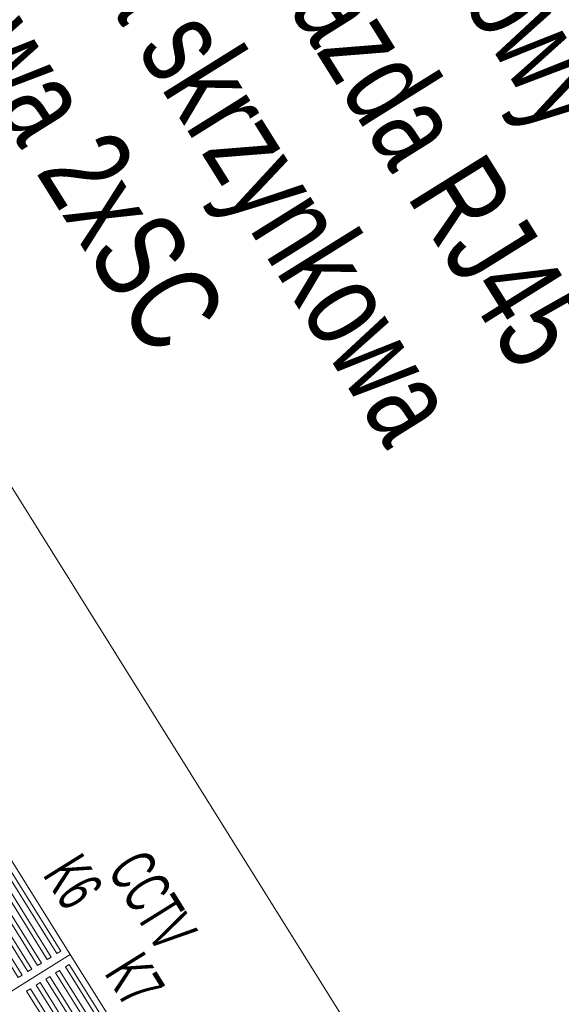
# Model space of a CAD drawing. Header units: metres. Extents: x 0 to 8443948, y 0 to 5887002.
# Tile 236 of 256: x 8443863 to 8443870, y 5886674 to 5886688. Entities that reach past the tile are written whole.
import ezdxf
from ezdxf.enums import TextEntityAlignment as Align

# ---------------------------------------------------------------- set-up
doc = ezdxf.new("R2010")
doc.units = ezdxf.units.M
doc.header["$MEASUREMENT"] = 0
doc.linetypes.add('DASHED', pattern=[19.05, 12.7, -6.35])
doc.layers.get('0').update_dxf_attribs({"color": 250, "linetype": 'CONTINUOUS', "lineweight": 5})
doc.layers.add('RACK', color=7, linetype='CONTINUOUS', lineweight=5, transparency=0.75)
doc.layers.add('światłowód', color=7, linetype='DASHED', lineweight=30)
doc.styles.add('romans', font='romans.shx')
doc.styles.get("Standard").update_dxf_attribs({"font": 'Working1250', "width": 0.75})

# ---------------------------------------------------------------- blocks, each defined once
blk = doc.blocks.new('RJ45DIN')
at = {"color": 0, "linetype": 'Continuous'}
for p, q in [((5460.15, 2751.09), (5459.2, 2751.09)), ((5460.15, 2751.09), (5459.2, 2751.09)), ((5459.2, 2749.18), (5459.2, 2751.09)), ((5459.2, 2749.18), (5459.2, 2751.09)), ((5459.2, 2749.18), (5460.15, 2749.18)), ((5459.2, 2749.18), (5460.15, 2749.18)), ((5460.15, 2749.18), (5460.15, 2751.09)), ((5460.15, 2749.18), (5460.15, 2751.09)), ((5472.73, 2751.09), (5472.73, 2749.18)), ((5473.69, 2751.09), (5472.73, 2751.09)), ((5472.73, 2751.09), (5472.73, 2749.18)), ((5473.69, 2751.09), (5472.73, 2751.09)), ((5472.73, 2749.18), (5473.69, 2749.18)), ((5472.73, 2749.18), (5473.69, 2749.18)), ((5473.69, 2749.18), (5473.69, 2751.09)), ((5473.69, 2749.18), (5473.69, 2751.09)), ((5460.15, 2742.81), (5459.2, 2742.81)), ((5460.15, 2742.81), (5459.2, 2742.81)), ((5459.2, 2740.89), (5459.2, 2742.81)), ((5459.2, 2740.89), (5459.2, 2742.81)), ((5460.15, 2740.89), (5460.15, 2742.81)), ((5460.15, 2740.89), (5460.15, 2742.81)), ((5472.73, 2742.81), (5472.73, 2740.89)), ((5473.69, 2742.81), (5472.73, 2742.81)), ((5472.73, 2742.81), (5472.73, 2740.89)), ((5473.69, 2742.81), (5472.73, 2742.81)), ((5473.69, 2740.89), (5473.69, 2742.81)), ((5473.69, 2740.89), (5473.69, 2742.81)), ((5459.2, 2740.89), (5460.15, 2740.89)), ((5459.2, 2740.89), (5460.15, 2740.89)), ((5472.73, 2740.89), (5473.69, 2740.89)), ((5472.73, 2740.89), (5473.69, 2740.89))]:
    blk.add_line(p, q, dxfattribs=at)
at = {"color": 0}
for points in [[(5453.04, 2792.07), (5453.04, 2710.67), (5479.84, 2710.67), (5479.84, 2792.07), (5453.04, 2792.07)], [(5453.04, 2765.57), (5479.84, 2765.57)], [(5453.04, 2763.57), (5479.84, 2763.57)], [(5455.04, 2754.67), (5477.84, 2754.67), (5477.84, 2737.32), (5455.04, 2737.32), (5455.04, 2754.67)], [(5453.04, 2728.57), (5479.84, 2728.57)], [(5453.04, 2726.57), (5479.84, 2726.57)], [(5453.04, 2712.67), (5479.84, 2712.67)]]:
    blk.add_lwpolyline(points, dxfattribs=at)
for points in [[(5454.78, 2790.72), (5478.11, 2790.72), (5478.11, 2789.72), (5454.78, 2789.72)], [(5454.78, 2788.22), (5478.11, 2788.22), (5478.11, 2787.22), (5454.78, 2787.22)], [(5454.78, 2785.72), (5478.11, 2785.72), (5478.11, 2784.72), (5454.78, 2784.72)], [(5454.78, 2783.22), (5478.11, 2783.22), (5478.11, 2782.22), (5454.78, 2782.22)], [(5454.78, 2780.72), (5478.11, 2780.72), (5478.11, 2779.72), (5454.78, 2779.72)], [(5458.32, 2773.87), (5474.57, 2773.87), (5474.57, 2769.87), (5458.32, 2769.87)]]:
    blk.add_lwpolyline(points, close=True, dxfattribs=at)
at = {"layer": 'RACK', "color": 0, "linetype": 'Continuous'}
for p, q in [((5471.86, 2751.16), (5461.03, 2751.16)), ((5461.03, 2751.16), (5461.03, 2740.82)), ((5471.86, 2740.82), (5471.86, 2751.16)), ((5470.77, 2750.06), (5462.21, 2750.06)), ((5462.21, 2750.06), (5462.21, 2744.06)), ((5470.77, 2744.06), (5470.77, 2750.06)), ((5462.21, 2744.06), (5463.68, 2744.06)), ((5463.68, 2744.06), (5463.68, 2742.56)), ((5463.68, 2742.56), (5465.51, 2742.56)), ((5465.51, 2742.56), (5465.51, 2741.73)), ((5467.25, 2741.73), (5467.25, 2742.6)), ((5467.25, 2742.6), (5468.89, 2742.56)), ((5468.89, 2744.06), (5470.77, 2744.06)), ((5468.89, 2742.56), (5468.89, 2744.06)), ((5461.03, 2740.82), (5471.86, 2740.82)), ((5465.51, 2741.73), (5467.25, 2741.73))]:
    blk.add_line(p, q, dxfattribs=at)
blk = doc.blocks.new('VBBBDFG')
blk.add_lwpolyline([(-509.13, 789.69), (-209.07, 789.65), (-209, 489.6), (-509.06, 489.64)], close=True)
for p in [(-5811.72, -2045.67), (-5784.92, -2045.67)]:
    blk.add_blockref('RJ45DIN', p)
at = {"insert": (-620.46, 1213.51), "char_height": 19.8, "attachment_point": 1}
blk.add_mtext_dynamic_manual_height_columns('CCTV3 na słupie nr 17\\Pszafa wisząca nasłupowa\\P300mm x 300mm x 250mm\\Pkompletna, kompatybilna z resztą urządzeń\\Pwyposażenie między innymi w:\\P- rozłącznik izolacyjny np. FR301 40A\\P- wyłącznik nadprądowy np. S301 B 6A\\P- zasilacz \\P- przełącznik sieciowy\\P- 3x adapter gniazda RJ45\\P- przełącznica skrzynkowa \\Pświatłowodowa 2xSC', width=600.2422, gutter_width=1, heights=[0], dxfattribs=at)
at = {"insert": (-332.36, 761.62), "char_height": 10, "width": 134.5754, "attachment_point": 5, "line_spacing_factor": 0.75}
blk.add_mtext('\\pt160;{\\W0.6;CCTV \\PK6       K7}', dxfattribs=at)
at = {"layer": 'światłowód', "linetype": 'Continuous', "lineweight": 30, "ltscale": 2, "style": 'romans'}
for tag, height, p in [('10', 13.41, (-4191.31, 965.27)), ('Z', 13.41, (-3196.32, 943.85)), ('S20', 13.41, (-4160.79, 916.78)), ('Z', 13.41, (-3196.32, 889.77)), ('10', 13.41, (-3575.65, 875.05)), ('SŁUP19', 13.41, (-3342.82, 837.15)), ('S21', 13.41, (-3575.57, 837.15)), ('10', 13.41, (-4427.39, 702.74)), ('S17', 13.41, (-4440.36, 655.61)), ('10', 13.41, (-4427.39, 548.39)), ('S17', 13.41, (-4440.36, 455.19)), ('10', 13.41, (-3954.13, 319.17)), ('10', 13.41, (-3888.3, 319.17)), ('10', 13.41, (-3822.48, 319.17)), ('S1', 13.41, (-3988.04, 270.68)), ('10', 12, (-4164.93, -218.17)), ('Z', 12, (-4164.93, -265.32)), ('10', 13.41, (-3193.58, -277.91)), ('S13', 13.41, (-3163.06, -326.41))]:
    blk.add_attdef(tag, text='', height=height, dxfattribs=at).set_placement(p, align=Align.CENTER)
for p in [(-4395.86, 757.15), (-4395.86, 472.07)]:
    blk.add_attdef('10', text='', height=13.41, rotation=90, dxfattribs=at).set_placement(p, align=Align.CENTER)
blk = doc.blocks.new('122233221')
blk.add_blockref('VBBBDFG', (0, 0))

msp = doc.modelspace()

# ---------------------------------------------------------------- block references
at = {"xscale": 0.06288304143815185, "yscale": 0.06288304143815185, "zscale": 0.06288304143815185, "rotation": 301.977755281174}
msp.add_blockref('122233221', (8443834.8, 5886632.117), dxfattribs=at)

doc.saveas('drawing.dxf')
